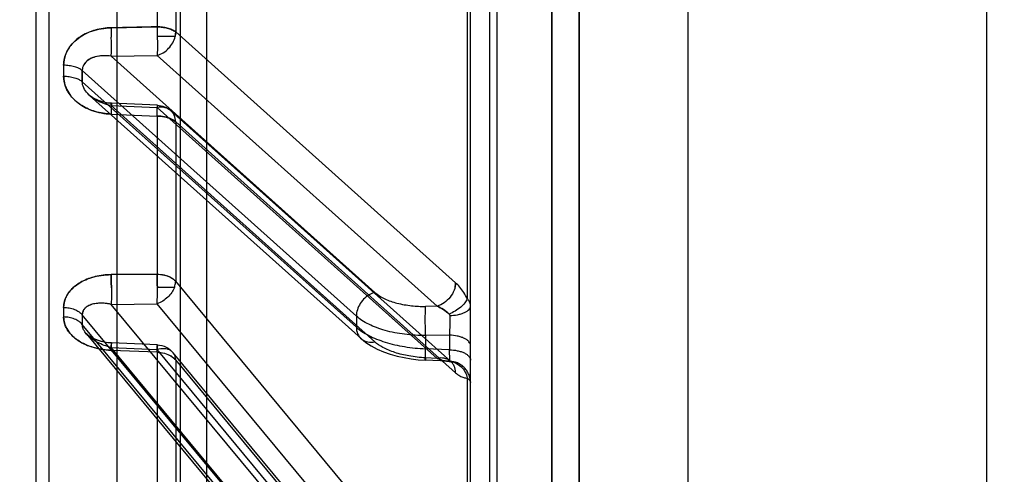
# Model space of a CAD drawing. Header units: millimetres. Extents: x 178516 to 426772, y -178579 to -115871.
# Tile 198 of 256: x 317305 to 317341, y -131785 to -131769. Entities that reach past the tile are written whole.
import ezdxf
from ezdxf import colors
from ezdxf.entities.mleader import LeaderData, LeaderLine
from ezdxf.math import Vec2, Vec3

# ---------------------------------------------------------------- set-up
doc = ezdxf.new("R2010")
doc.units = ezdxf.units.MM
doc.header["$MEASUREMENT"] = 0
doc.layers.get('0').update_dxf_attribs({"color": 252, "lineweight": 5})
doc.layers.add('AHU03-3-68634OBJ', color=7, linetype='Continuous')
doc.layers.add('EC-MTR_250-0_7OBJ', color=7, linetype='Continuous')
doc.layers.add('IS_centrale', color=7, linetype='Continuous', lineweight=13)
doc.layers.add('IS_opisy', color=7, linetype='Continuous', lineweight=35)
doc.styles.add('WE11', font='simplex.shx', dxfattribs={"width": 0.7})

# ---------------------------------------------------------------- blocks, each defined once
blk = doc.blocks.new('VVS030s_FLX1_250_0.38kW_2.00x2v2_t')
at = {"layer": 'AHU03-3-68634OBJ', "color": 7, "linetype": 'Continuous'}
for p, q in [((225.973, 131.106), (225.973, 399.106)), ((229.973, 131.606), (229.973, 398.606)), ((240.973, 131.606), (240.973, 398.606))]:
    blk.add_line(p, q, dxfattribs=at)
at = {"layer": 'EC-MTR_250-0_7OBJ', "color": 7, "linetype": 'Continuous'}
for p, q in [((222.673, 197.972), (222.673, 324.492)), ((222.956, 320.969), (222.956, 273.949)), ((206.46, 267.237), (206.46, 319.575)), ((205.973, 267.258), (205.973, 319.076)), ((212.273, 316.428), (212.273, 267.092)), ((208.973, 315.956), (208.973, 214.256)), ((221.973, 315.12), (221.973, 301.46)), ((225.973, 315.095), (225.973, 275.335)), ((217.881, 312.435), (207.686, 300.146)), ((207.828, 300.481), (217.792, 312.491)), ((211.3, 312.547), (211.3, 217.664)), ((217.884, 312.081), (207.686, 299.789)), ((224.956, 279.507), (224.956, 311.977)), ((224.973, 279.507), (224.973, 311.977)), ((217.201, 311.187), (208.751, 301.001)), ((221.858, 302.118), (221.858, 311.281)), ((218.018, 310.579), (208.751, 299.408)), ((217.858, 309.578), (211.124, 301.454)), ((217.178, 309.195), (210.444, 301.073)), ((217.766, 309.311), (211.032, 301.19)), ((217.186, 307.521), (210.444, 299.39)), ((217.866, 306.684), (211.124, 298.555)), ((211.124, 301.454), (211.124, 306.441)), ((210.437, 301.172), (210.437, 306.12)), ((221.424, 301.924), (211.124, 292.692)), ((221.255, 301.525), (221.271, 301.531)), ((221.278, 301.535), (221.268, 301.528)), ((221.279, 301.535), (221.278, 301.535)), ((210.437, 301.172), (208.744, 301.101)), ((220.744, 301.396), (210.444, 292.167)), ((221.25, 301.513), (210.95, 292.283)), ((221.14, 301.503), (220.313, 301.464)), ((220.744, 301.396), (220.323, 301.377)), ((221.268, 301.528), (221.25, 301.513)), ((221.973, 301.46), (221.973, 300.922)), ((208.757, 300.829), (208.626, 300.819)), ((208.751, 301.001), (210.444, 301.073)), ((210.45, 300.901), (208.757, 300.829)), ((221.201, 301.083), (220.323, 301.042)), ((220.323, 300.557), (220.323, 301.042)), ((221.201, 300.545), (221.201, 301.083)), ((221.973, 300.922), (221.973, 274.102)), ((207.955, 291.72), (217.947, 300.669)), ((218.453, 300.785), (208.751, 292.095)), ((221.201, 300.545), (220.323, 300.557)), ((217.773, 300.248), (207.686, 291.214)), ((217.773, 299.841), (217.773, 300.248)), ((217.773, 299.841), (207.686, 290.807)), ((208.751, 299.408), (210.444, 299.39)), ((220.744, 299.476), (210.444, 290.247)), ((220.744, 299.476), (220.323, 299.482)), ((221.858, 288.582), (221.858, 299.201)), ((218.453, 298.967), (208.751, 290.278)), ((211.077, 298.782), (210.449, 298.782)), ((208.744, 298.313), (210.437, 298.296)), ((210.437, 298.296), (208.744, 298.313)), ((210.437, 292.478), (210.437, 298.296)), ((221.424, 298.611), (211.124, 289.384)), ((211.124, 292.692), (211.124, 298.555)), ((208.744, 292.407), (210.437, 292.478)), ((208.751, 292.095), (210.444, 292.167)), ((208.326, 291.924), (208.23, 291.886)), ((208.428, 291.956), (208.325, 291.923)), ((208.534, 291.981), (208.426, 291.955)), ((208.644, 291.999), (208.532, 291.981)), ((208.757, 292.008), (208.643, 291.999)), ((210.449, 292.079), (208.757, 292.008)), ((207.686, 291.214), (207.686, 290.807)), ((206.999, 290.608), (206.999, 291.01)), ((208.751, 290.278), (210.444, 290.247)), ((208.744, 289.226), (210.437, 289.196)), ((211.103, 289.548), (210.446, 289.548)), ((211.124, 282.869), (211.124, 289.384)), ((210.437, 282.731), (210.437, 289.196))]:
    blk.add_line(p, q, dxfattribs=at)
for points in [[(221.14, 301.503), (221.189, 301.508), (221.229, 301.516), (221.255, 301.525), (221.271, 301.531), (221.279, 301.535)], [(218.776, 301.155), (219.02, 301.24), (219.273, 301.312), (219.531, 301.37), (219.792, 301.414), (220.053, 301.446), (220.313, 301.464)], [(208.63, 300.819), (208.5, 300.799), (208.379, 300.771), (208.267, 300.738), (208.165, 300.699), (208.076, 300.658), (207.999, 300.616), (207.936, 300.574), (207.886, 300.536), (207.847, 300.501), (207.82, 300.47)], [(217.947, 300.668), (218.124, 300.81), (218.322, 300.938), (218.541, 301.054), (218.776, 301.155)], [(208.508, 300.801), (208.391, 300.774), (208.281, 300.742), (208.18, 300.705), (208.09, 300.665), (208.011, 300.623), (207.945, 300.581), (207.891, 300.54), (207.85, 300.503), (207.82, 300.471)], [(208.143, 291.843), (208.063, 291.797), (207.994, 291.748), (207.936, 291.7)], [(208.231, 291.886), (208.143, 291.843), (208.063, 291.797)]]:
    blk.add_lwpolyline(points, dxfattribs=at)
for centre, radius, start, end in [((210.416, 301.701), 0.8, 272.4349, 320.3327), ((221.172, 300.829), 0.675, 88.6359, 92.7673), ((221.172, 300.845), 0.659, 88.5856, 92.8179), ((235.613, 299.979), 15.301, 177.8341, 179.2458), ((206.389, 299.98), 14.823, 0.7246, 2.183), ((145.63, 299.968), 62.056, 359.83517, 0.16483), ((145.845, 299.968), 61.841, 359.83459, 0.16541), ((205.192, 299.944), 16.021, 359.5491, 0.7999), ((206.141, 299.947), 15.072, 359.5097, 0.8393), ((146.724, 299.697), 60.275, 359.83275, 0.16725), ((146.933, 299.697), 60.066, 359.83217, 0.16783), ((210.416, 292.879), 0.8, 272.4167, 311.8611), ((126.961, 291.01), 80.725, 359.85543, 0.14457), ((128.591, 290.809), 78.408, 359.85331, 0.14669), ((189.15, 289.942), 19.607, 357.909, 358.9424), ((191.125, 289.902), 19.324, 357.9066, 358.9528), ((191.398, 289.894), 19.051, 357.899, 358.9603)]:
    blk.add_arc(centre, radius, start, end, dxfattribs=at)
for points, knots in [([(221.973, 302.29), (221.973, 302.194), (221.946, 302.044), (221.854, 301.864), (221.757, 301.74), (221.635, 301.637), (221.458, 301.538), (221.309, 301.503), (221.212, 301.499)], [0, 0, 0, 0, 0.239121, 0.367512, 0.498526, 0.629783, 0.75884, 1, 1, 1, 1]), ([(221.858, 302.118), (221.881, 302.134), (221.921, 302.168), (221.963, 302.227), (221.973, 302.271), (221.973, 302.29)], [0, 0, 0, 0, 0.399501, 0.724078, 1, 1, 1, 1]), ([(221.424, 301.924), (221.423, 301.84), (221.398, 301.713), (221.312, 301.572), (221.227, 301.486), (221.122, 301.425), (220.961, 301.374), (220.829, 301.379), (220.744, 301.396)], [0, 0, 0, 0, 0.25486, 0.375895, 0.495031, 0.614957, 0.738192, 1, 1, 1, 1]), ([(221.188, 301.503), (221.264, 301.509), (221.42, 301.548), (221.625, 301.684), (221.78, 301.881), (221.84, 302.038), (221.858, 302.118)], [0, 0, 0, 0, 0.234324, 0.487089, 0.747371, 1, 1, 1, 1]), ([(221.424, 301.924), (221.473, 301.968), (221.567, 302.04), (221.715, 302.11), (221.814, 302.122), (221.858, 302.118)], [0, 0, 0, 0, 0.401293, 0.726143, 1, 1, 1, 1]), ([(210.437, 301.173), (210.529, 301.174), (210.709, 301.198), (210.948, 301.291), (211.077, 301.395), (211.124, 301.454)], [0, 0, 0, 0, 0.364726, 0.702812, 1, 1, 1, 1]), ([(210.437, 301.172), (210.528, 301.172), (210.705, 301.198), (210.945, 301.288), (211.074, 301.395), (211.124, 301.454)], [0, 0, 0, 0, 0.35788, 0.695755, 1, 1, 1, 1]), ([(210.437, 301.172), (210.439, 301.111), (210.442, 301.066), (210.45, 300.873), (210.448, 300.983), (210.445, 301.027), (210.444, 301.073)], [0, 0, 0, 0, 0.423642, 0.613638, 0.681595, 1, 1, 1, 1]), ([(211.124, 301.454), (211.123, 301.417), (211.114, 301.344), (211.074, 301.243), (211.009, 301.159), (210.923, 301.094), (210.819, 301.053), (210.656, 301.029), (210.527, 301.048), (210.444, 301.073)], [0, 0, 0, 0, 0.122401, 0.238152, 0.351036, 0.465545, 0.585792, 0.714542, 1, 1, 1, 1]), ([(220.323, 301.377), (220.117, 301.365), (219.734, 301.326), (219.204, 301.196), (218.781, 301.02), (218.54, 300.868), (218.453, 300.785)], [0, 0, 0, 0, 0.310966, 0.577507, 0.817988, 1, 1, 1, 1]), ([(220.313, 301.464), (220.313, 301.464), (220.313, 301.463), (220.313, 301.462), (220.312, 301.459), (220.312, 301.454), (220.312, 301.445), (220.312, 301.432), (220.312, 301.414), (220.312, 301.394), (220.312, 301.369), (220.313, 301.33), (220.315, 301.275), (220.317, 301.203), (220.32, 301.124), (220.322, 301.07), (220.323, 301.042)], [0, 0, 0, 0, 0.001481, 0.005019, 0.01078, 0.018796, 0.041637, 0.073598, 0.114624, 0.164305, 0.22214, 0.287627, 0.439124, 0.612675, 0.801765, 1, 1, 1, 1]), ([(220.323, 301.377), (220.322, 301.389), (220.321, 301.406), (220.319, 301.427), (220.317, 301.439), (220.316, 301.449), (220.315, 301.457), (220.314, 301.461), (220.314, 301.464), (220.313, 301.464)], [0, 0, 0, 0, 0.411059, 0.58142, 0.725562, 0.841417, 0.926944, 0.980192, 1, 1, 1, 1]), ([(221.14, 301.503), (221.075, 301.499), (220.939, 301.475), (220.81, 301.426), (220.744, 301.396)], [0, 0, 0, 0, 0.476188, 1, 1, 1, 1]), ([(220.744, 301.396), (220.81, 301.426), (220.939, 301.475), (221.075, 301.499), (221.14, 301.503)], [0, 0, 0, 0, 0.52381, 1, 1, 1, 1]), ([(221.212, 301.499), (221.212, 301.502), (221.199, 301.502), (221.193, 301.503), (221.188, 301.503)], [0, 0, 0, 0, 0.469832, 1, 1, 1, 1]), ([(221.212, 301.499), (221.212, 301.492), (221.213, 301.476), (221.212, 301.431), (221.211, 301.35), (221.207, 301.227), (221.203, 301.134), (221.201, 301.083)], [0, 0, 0, 0, 0.04454, 0.11512, 0.32833, 0.627389, 1, 1, 1, 1]), ([(221.201, 301.083), (221.297, 301.084), (221.442, 301.098), (221.624, 301.145), (221.745, 301.192), (221.845, 301.251), (221.919, 301.316), (221.963, 301.387), (221.973, 301.437), (221.973, 301.46)], [0, 0, 0, 0, 0.311696, 0.465925, 0.608822, 0.734, 0.839275, 0.925813, 1, 1, 1, 1]), ([(208.744, 301.101), (208.549, 301.09), (208.178, 301.04), (207.682, 300.851), (207.299, 300.58), (207.056, 300.245), (206.998, 299.992), (206.999, 299.874)], [0, 0, 0, 0, 0.251985, 0.478095, 0.677122, 0.847968, 1, 1, 1, 1]), ([(206.999, 299.873), (206.998, 300.021), (207.094, 300.348), (207.478, 300.741), (208.052, 301.017), (208.504, 301.087), (208.744, 301.101)], [0, 0, 0, 0, 0.191311, 0.417652, 0.689304, 1, 1, 1, 1]), ([(208.751, 301.001), (208.662, 300.978), (208.492, 300.924), (208.258, 300.818), (208.058, 300.695), (207.898, 300.564), (207.788, 300.436), (207.709, 300.301), (207.688, 300.203), (207.686, 300.146)], [0, 0, 0, 0, 0.192031, 0.369331, 0.532585, 0.678034, 0.796894, 0.882431, 1, 1, 1, 1]), ([(208.751, 301.001), (208.752, 300.988), (208.753, 300.962), (208.754, 300.925), (208.755, 300.893), (208.756, 300.868), (208.757, 300.847), (208.757, 300.839), (208.757, 300.827), (208.756, 300.837), (208.756, 300.845), (208.755, 300.866), (208.754, 300.891), (208.751, 300.938), (208.748, 301.008), (208.745, 301.068), (208.744, 301.101)], [0, 0, 0, 0, 0.092179, 0.175197, 0.247033, 0.305664, 0.349262, 0.376792, 0.387418, 0.394567, 0.419941, 0.462613, 0.521292, 0.594685, 0.779254, 1, 1, 1, 1]), ([(217.773, 300.248), (217.838, 300.307), (217.985, 300.418), (218.236, 300.563), (218.522, 300.691), (218.957, 300.844), (219.559, 300.981), (220.062, 301.032), (220.323, 301.042)], [0, 0, 0, 0, 0.09682, 0.20331, 0.319026, 0.443124, 0.711878, 1, 1, 1, 1]), ([(217.773, 300.248), (217.773, 300.331), (217.802, 300.499), (217.957, 300.707), (218.198, 300.809), (218.37, 300.802), (218.453, 300.785)], [0, 0, 0, 0, 0.247053, 0.49551, 0.746921, 1, 1, 1, 1]), ([(221.973, 300.922), (221.973, 300.899), (221.963, 300.849), (221.919, 300.779), (221.845, 300.713), (221.745, 300.655), (221.624, 300.608), (221.442, 300.561), (221.297, 300.547), (221.201, 300.545)], [0, 0, 0, 0, 0.074187, 0.160725, 0.266, 0.391178, 0.534075, 0.688304, 1, 1, 1, 1]), ([(220.323, 300.557), (220.063, 300.559), (219.561, 300.529), (218.957, 300.412), (218.522, 300.272), (218.236, 300.15), (217.985, 300.01), (217.838, 299.899), (217.773, 299.841)], [0, 0, 0, 0, 0.288886, 0.557331, 0.681107, 0.796533, 0.902913, 1, 1, 1, 1]), ([(221.211, 300.168), (221.211, 300.2), (221.208, 300.326), (221.205, 300.452), (221.201, 300.545)], [0, 0, 0, 0, 0.258354, 1, 1, 1, 1]), ([(207.686, 300.146), (207.652, 300.105), (207.563, 300.027), (207.397, 299.942), (207.204, 299.888), (207.068, 299.874), (206.999, 299.873)], [0, 0, 0, 0, 0.212633, 0.45958, 0.728546, 1, 1, 1, 1]), ([(220.313, 300.18), (220.312, 300.108), (220.311, 299.969), (220.312, 299.775), (220.316, 299.615), (220.32, 299.521), (220.323, 299.482)], [0, 0, 0, 0, 0.31003, 0.597322, 0.832471, 1, 1, 1, 1]), ([(206.999, 299.521), (207.068, 299.522), (207.204, 299.535), (207.397, 299.588), (207.563, 299.671), (207.652, 299.748), (207.686, 299.789)], [0, 0, 0, 0, 0.272098, 0.54137, 0.788112, 1, 1, 1, 1]), ([(208.751, 299.408), (208.654, 299.385), (208.439, 299.358), (208.142, 299.371), (207.889, 299.456), (207.722, 299.595), (207.685, 299.729), (207.686, 299.789)], [0, 0, 0, 0, 0.236392, 0.508031, 0.693456, 0.858363, 1, 1, 1, 1]), ([(208.751, 299.408), (208.664, 299.389), (208.499, 299.365), (208.264, 299.365), (208.062, 299.396), (207.9, 299.458), (207.787, 299.541), (207.705, 299.648), (207.688, 299.737), (207.686, 299.789)], [0, 0, 0, 0, 0.209294, 0.392049, 0.551591, 0.687805, 0.796669, 0.876829, 1, 1, 1, 1]), ([(217.794, 299.665), (217.79, 299.681), (217.778, 299.738), (217.773, 299.798), (217.773, 299.841)], [0, 0, 0, 0, 0.263044, 1, 1, 1, 1]), ([(221.189, 299.769), (221.123, 299.707), (220.982, 299.596), (220.825, 299.511), (220.744, 299.476)], [0, 0, 0, 0, 0.50875, 1, 1, 1, 1]), ([(220.744, 299.476), (220.825, 299.511), (220.982, 299.596), (221.123, 299.707), (221.189, 299.769)], [0, 0, 0, 0, 0.49125, 1, 1, 1, 1]), ([(221.188, 299.769), (221.193, 299.773), (221.202, 299.783), (221.21, 299.8), (221.212, 299.812), (221.212, 299.818)], [0, 0, 0, 0, 0.358038, 0.682672, 1, 1, 1, 1]), ([(221.858, 299.201), (221.838, 299.255), (221.766, 299.37), (221.611, 299.524), (221.413, 299.663), (221.264, 299.737), (221.188, 299.769)], [0, 0, 0, 0, 0.195205, 0.445124, 0.725449, 1, 1, 1, 1]), ([(221.212, 299.818), (221.307, 299.816), (221.449, 299.803), (221.629, 299.759), (221.749, 299.715), (221.847, 299.661), (221.919, 299.601), (221.963, 299.536), (221.973, 299.49), (221.973, 299.468)], [0, 0, 0, 0, 0.317581, 0.473668, 0.617411, 0.742212, 0.845792, 0.929407, 1, 1, 1, 1]), ([(208.744, 298.313), (208.549, 298.318), (208.178, 298.358), (207.682, 298.541), (207.299, 298.811), (207.056, 299.147), (206.998, 299.402), (206.999, 299.521)], [0, 0, 0, 0, 0.251277, 0.476409, 0.675106, 0.846505, 1, 1, 1, 1]), ([(206.999, 299.52), (206.998, 299.371), (207.094, 299.043), (207.477, 298.649), (208.052, 298.378), (208.504, 298.32), (208.744, 298.313)], [0, 0, 0, 0, 0.192404, 0.419216, 0.690063, 1, 1, 1, 1]), ([(208.744, 298.313), (208.748, 298.399), (208.753, 298.59), (208.758, 298.88), (208.757, 299.158), (208.754, 299.333), (208.751, 299.408)], [0, 0, 0, 0, 0.236574, 0.521126, 0.7939, 1, 1, 1, 1]), ([(210.444, 299.39), (210.444, 299.369), (210.446, 299.325), (210.447, 299.26), (210.448, 299.195), (210.449, 299.132), (210.45, 299.071), (210.45, 299.014), (210.45, 298.96), (210.45, 298.91), (210.449, 298.862), (210.449, 298.82), (210.449, 298.793), (210.449, 298.782)], [0, 0, 0, 0, 0.106105, 0.214235, 0.321419, 0.425603, 0.525403, 0.620054, 0.708323, 0.790525, 0.869177, 0.942531, 1, 1, 1, 1]), ([(211.077, 298.782), (211.051, 298.849), (210.98, 298.98), (210.833, 299.153), (210.652, 299.295), (210.514, 299.364), (210.444, 299.39)], [0, 0, 0, 0, 0.238744, 0.492024, 0.749542, 1, 1, 1, 1]), ([(218.453, 298.967), (218.379, 298.989), (218.229, 299.056), (218.032, 299.215), (217.877, 299.424), (217.813, 299.585), (217.794, 299.665)], [0, 0, 0, 0, 0.229509, 0.487254, 0.752273, 1, 1, 1, 1]), ([(218.453, 298.967), (218.564, 299.061), (218.824, 299.226), (219.287, 299.381), (219.794, 299.468), (220.15, 299.487), (220.323, 299.482)], [0, 0, 0, 0, 0.22039, 0.461391, 0.737087, 1, 1, 1, 1]), ([(221.424, 298.611), (221.423, 298.704), (221.383, 298.897), (221.235, 299.154), (221.017, 299.361), (220.837, 299.45), (220.744, 299.476)], [0, 0, 0, 0, 0.239377, 0.494428, 0.752589, 1, 1, 1, 1]), ([(221.973, 299.468), (221.973, 299.437), (221.965, 299.373), (221.925, 299.281), (221.883, 299.227), (221.858, 299.201)], [0, 0, 0, 0, 0.313763, 0.641679, 1, 1, 1, 1]), ([(221.858, 299.201), (221.818, 299.123), (221.733, 298.976), (221.589, 298.777), (221.481, 298.661), (221.424, 298.611)], [0, 0, 0, 0, 0.355593, 0.692015, 1, 1, 1, 1]), ([(208.756, 298.8), (208.755, 298.711), (208.752, 298.549), (208.747, 298.387), (208.744, 298.313)], [0, 0, 0, 0, 0.546442, 1, 1, 1, 1]), ([(210.449, 298.782), (210.449, 298.769), (210.448, 298.741), (210.448, 298.697), (210.447, 298.649), (210.446, 298.597), (210.445, 298.542), (210.443, 298.483), (210.441, 298.422), (210.439, 298.359), (210.438, 298.317), (210.437, 298.296)], [0, 0, 0, 0, 0.077894, 0.17177, 0.269834, 0.376271, 0.491236, 0.612564, 0.738998, 0.868869, 1, 1, 1, 1]), ([(210.437, 298.296), (210.438, 298.317), (210.439, 298.359), (210.441, 298.422), (210.443, 298.483), (210.445, 298.542), (210.446, 298.597), (210.447, 298.649), (210.448, 298.698), (210.448, 298.741), (210.449, 298.769), (210.449, 298.782)], [0, 0, 0, 0, 0.131096, 0.260998, 0.387512, 0.50894, 0.62399, 0.730469, 0.828503, 0.922207, 1, 1, 1, 1]), ([(211.077, 298.782), (211.084, 298.763), (211.109, 298.689), (211.123, 298.612), (211.124, 298.555)], [0, 0, 0, 0, 0.262749, 1, 1, 1, 1]), ([(221.403, 298.778), (221.407, 298.764), (221.418, 298.709), (221.424, 298.653), (221.424, 298.611)], [0, 0, 0, 0, 0.255226, 1, 1, 1, 1]), ([(210.437, 298.296), (210.525, 298.297), (210.697, 298.317), (210.935, 298.399), (211.072, 298.495), (211.124, 298.555)], [0, 0, 0, 0, 0.351609, 0.683951, 1, 1, 1, 1]), ([(210.437, 298.296), (210.529, 298.297), (210.707, 298.319), (210.945, 298.404), (211.076, 298.5), (211.124, 298.555)], [0, 0, 0, 0, 0.369374, 0.708432, 1, 1, 1, 1]), ([(210.437, 292.478), (210.529, 292.479), (210.705, 292.497), (210.94, 292.566), (211.074, 292.645), (211.124, 292.692)], [0, 0, 0, 0, 0.37829, 0.719363, 1, 1, 1, 1]), ([(211.124, 292.692), (211.074, 292.644), (210.94, 292.565), (210.705, 292.496), (210.529, 292.479), (210.437, 292.478)], [0, 0, 0, 0, 0.280627, 0.621721, 1, 1, 1, 1]), ([(210.437, 292.478), (210.44, 292.402), (210.443, 292.27), (210.45, 292.162), (210.449, 292.049), (210.445, 292.139), (210.444, 292.167)], [0, 0, 0, 0, 0.475906, 0.763349, 0.824451, 1, 1, 1, 1]), ([(211.124, 292.692), (211.122, 292.608), (211.097, 292.481), (211.01, 292.341), (210.925, 292.256), (210.821, 292.195), (210.66, 292.145), (210.528, 292.149), (210.444, 292.167)], [0, 0, 0, 0, 0.254683, 0.375693, 0.494844, 0.614813, 0.738103, 1, 1, 1, 1]), ([(206.999, 291.01), (206.998, 291.178), (207.088, 291.54), (207.466, 291.992), (208.044, 292.313), (208.503, 292.392), (208.744, 292.407)], [0, 0, 0, 0, 0.20596, 0.438133, 0.70373, 1, 1, 1, 1]), ([(208.744, 292.407), (208.548, 292.396), (208.173, 292.34), (207.675, 292.122), (207.292, 291.809), (207.053, 291.427), (206.998, 291.144), (206.999, 291.01)], [0, 0, 0, 0, 0.239904, 0.458669, 0.657398, 0.835492, 1, 1, 1, 1]), ([(208.757, 292.008), (208.757, 292.008), (208.757, 292.009), (208.757, 292.01), (208.757, 292.012), (208.757, 292.015), (208.757, 292.02), (208.757, 292.027), (208.757, 292.038), (208.756, 292.054), (208.756, 292.074), (208.755, 292.097), (208.754, 292.133), (208.752, 292.185), (208.75, 292.254), (208.747, 292.329), (208.745, 292.381), (208.744, 292.407)], [0, 0, 0, 0, 0.001195, 0.004608, 0.010274, 0.0182, 0.02839, 0.040846, 0.072566, 0.113295, 0.162642, 0.220131, 0.285287, 0.436303, 0.609888, 0.799844, 1, 1, 1, 1]), ([(208.751, 292.095), (208.752, 292.086), (208.753, 292.068), (208.754, 292.045), (208.755, 292.025), (208.756, 292.017), (208.757, 292.006), (208.757, 292.015), (208.757, 292.024), (208.757, 292.044), (208.756, 292.069), (208.755, 292.103), (208.754, 292.143), (208.752, 292.188), (208.75, 292.238), (208.748, 292.312), (208.746, 292.368), (208.744, 292.407)], [0, 0, 0, 0, 0.05972, 0.109128, 0.14661, 0.170557, 0.179598, 0.186124, 0.208346, 0.246598, 0.300869, 0.369891, 0.452088, 0.54588, 0.649603, 0.761255, 1, 1, 1, 1]), ([(208.751, 292.095), (208.637, 292.072), (208.418, 292.008), (208.123, 291.86), (207.888, 291.672), (207.728, 291.455), (207.686, 291.29), (207.686, 291.214)], [0, 0, 0, 0, 0.237414, 0.460854, 0.666421, 0.844773, 1, 1, 1, 1]), ([(208.751, 292.095), (208.751, 292.089), (208.752, 292.077), (208.753, 292.06), (208.754, 292.045), (208.755, 292.033), (208.755, 292.022), (208.756, 292.016), (208.756, 292.012), (208.756, 292.01), (208.757, 292.009), (208.757, 292.008), (208.757, 292.008)], [0, 0, 0, 0, 0.217477, 0.412619, 0.583374, 0.727694, 0.843531, 0.928841, 0.959414, 0.981599, 0.995162, 1, 1, 1, 1]), ([(206.999, 291.01), (207.067, 291.011), (207.203, 291.021), (207.394, 291.061), (207.558, 291.123), (207.65, 291.182), (207.686, 291.214)], [0, 0, 0, 0, 0.282091, 0.557469, 0.801893, 1, 1, 1, 1]), ([(207.686, 290.807), (207.65, 290.775), (207.558, 290.717), (207.394, 290.657), (207.203, 290.619), (207.067, 290.609), (206.999, 290.608)], [0, 0, 0, 0, 0.197311, 0.441552, 0.71726, 1, 1, 1, 1]), ([(207.717, 290.641), (207.71, 290.658), (207.698, 290.694), (207.688, 290.75), (207.686, 290.788), (207.686, 290.807)], [0, 0, 0, 0, 0.330896, 0.663952, 1, 1, 1, 1]), ([(208.744, 289.226), (208.549, 289.233), (208.174, 289.282), (207.675, 289.494), (207.292, 289.806), (207.053, 290.19), (206.998, 290.473), (206.999, 290.608)], [0, 0, 0, 0, 0.239428, 0.457508, 0.656071, 0.834655, 1, 1, 1, 1]), ([(206.999, 290.608), (206.998, 290.44), (207.088, 290.077), (207.465, 289.624), (208.044, 289.307), (208.503, 289.236), (208.744, 289.226)], [0, 0, 0, 0, 0.206976, 0.439486, 0.704408, 1, 1, 1, 1]), ([(208.751, 290.278), (208.637, 290.259), (208.408, 290.249), (208.097, 290.305), (207.85, 290.436), (207.748, 290.57), (207.717, 290.641)], [0, 0, 0, 0, 0.297589, 0.583085, 0.803298, 1, 1, 1, 1]), ([(208.751, 290.278), (208.644, 290.261), (208.442, 290.25), (208.181, 290.288), (207.961, 290.37), (207.808, 290.486), (207.732, 290.594), (207.718, 290.641)], [0, 0, 0, 0, 0.278914, 0.513069, 0.673041, 0.874818, 1, 1, 1, 1]), ([(208.751, 290.278), (208.753, 290.239), (208.756, 290.145), (208.757, 289.984), (208.757, 289.791), (208.755, 289.652), (208.754, 289.58)], [0, 0, 0, 0, 0.168107, 0.403749, 0.690921, 1, 1, 1, 1]), ([(210.444, 290.247), (210.522, 290.224), (210.675, 290.154), (210.871, 289.992), (211.021, 289.786), (211.084, 289.629), (211.103, 289.548)], [0, 0, 0, 0, 0.243705, 0.498036, 0.753428, 1, 1, 1, 1]), ([(210.446, 289.548), (210.447, 289.56), (210.447, 289.587), (210.448, 289.632), (210.448, 289.682), (210.449, 289.736), (210.449, 289.793), (210.45, 289.853), (210.45, 289.917), (210.45, 289.983), (210.449, 290.051), (210.448, 290.119), (210.446, 290.184), (210.445, 290.226), (210.444, 290.247)], [0, 0, 0, 0, 0.049613, 0.117117, 0.191387, 0.267314, 0.34846, 0.435113, 0.526873, 0.622255, 0.720103, 0.818076, 0.912898, 1, 1, 1, 1]), ([(210.437, 289.196), (210.155, 289.201), (209.59, 289.214), (209.026, 289.228), (208.744, 289.233)], [0, 0, 0, 0, 0.5, 1, 1, 1, 1]), ([(211.124, 289.384), (211.082, 289.349), (210.981, 289.293), (210.814, 289.239), (210.63, 289.205), (210.502, 289.197), (210.437, 289.196)], [0, 0, 0, 0, 0.226516, 0.470556, 0.72766, 1, 1, 1, 1]), ([(210.437, 289.196), (210.502, 289.196), (210.63, 289.204), (210.814, 289.238), (210.981, 289.292), (211.082, 289.349), (211.124, 289.384)], [0, 0, 0, 0, 0.272321, 0.529388, 0.773376, 1, 1, 1, 1]), ([(211.103, 289.548), (211.106, 289.535), (211.117, 289.481), (211.123, 289.425), (211.124, 289.384)], [0, 0, 0, 0, 0.255121, 1, 1, 1, 1]), ([(211.124, 289.384), (211.123, 289.398), (211.121, 289.453), (211.112, 289.508), (211.103, 289.548)], [0, 0, 0, 0, 0.245148, 1, 1, 1, 1])]:
    blk.add_open_spline(points, degree=3, knots=knots, dxfattribs=at)
blk = doc.blocks.new('A$C680519BF')
blk.add_blockref('VVS030s_FLX1_250_0.38kW_2.00x2v2_t', (-1100, 89.5))

msp = doc.modelspace()

# ---------------------------------------------------------------- block references
at = {"layer": 'IS_centrale', "xscale": -1, "rotation": 180}
msp.add_blockref('A$C680519BF', (318199.762, -131390.156), dxfattribs=at)

# ---------------------------------------------------------------- leaders
at = {"layer": 'IS_opisy', "ltscale": 5}
ml = msp.add_multileader_mtext('Standard', dxfattribs=at)
ml.set_content('{\\fArial|b0|i0|c238|p34;Zamontować tłumik akustyczny}', color=256, style='WE11')
ml.set_leader_properties(color=256)
ml.build(insert=Vec2(0, 0))
ml.multileader.update_dxf_attribs({"text_left_attachment_type": 2, "text_right_attachment_type": 2, "dogleg_length": 500, "arrow_head_size": 0})
ctx = ml.context
ctx.base_point, ctx.char_height, ctx.arrow_head_size, ctx.landing_gap_size, ctx.plane_origin = Vec3(316033.128, -128558.222), 168, 0, 84, Vec3(344042.874, -129084.998)
ctx.left_attachment, ctx.right_attachment = 2, 2
notes = []
notes.append((ctx, [(0, (1, 1, 0), (318949.246, -128558.222), (-1, 0), 479.465, [(0, [(318972.833, -131971.218)], 0, [])])]))
ctx.mtext.insert, ctx.mtext.width, ctx.mtext.defined_height, ctx.mtext.flow_direction = Vec3(316117.128, -128449.068), 3785.85171, 1430.605, 5
for ctx, leaders in notes:
    for number, flags, end, landing, length, lines in leaders:
        leader = LeaderData()
        leader.index, (leader.has_last_leader_line, leader.has_dogleg_vector, leader.attachment_direction) = number, flags
        leader.last_leader_point, leader.dogleg_vector, leader.dogleg_length = Vec3(end), Vec3(landing), length
        for number, points, colour, breaks in lines:
            line = LeaderLine()
            line.index, line.vertices, line.color, line.breaks = number, Vec3.list(points), colors.encode_raw_color(colour), breaks
            leader.lines.append(line)
        ctx.leaders.append(leader)

doc.saveas('drawing.dxf')
